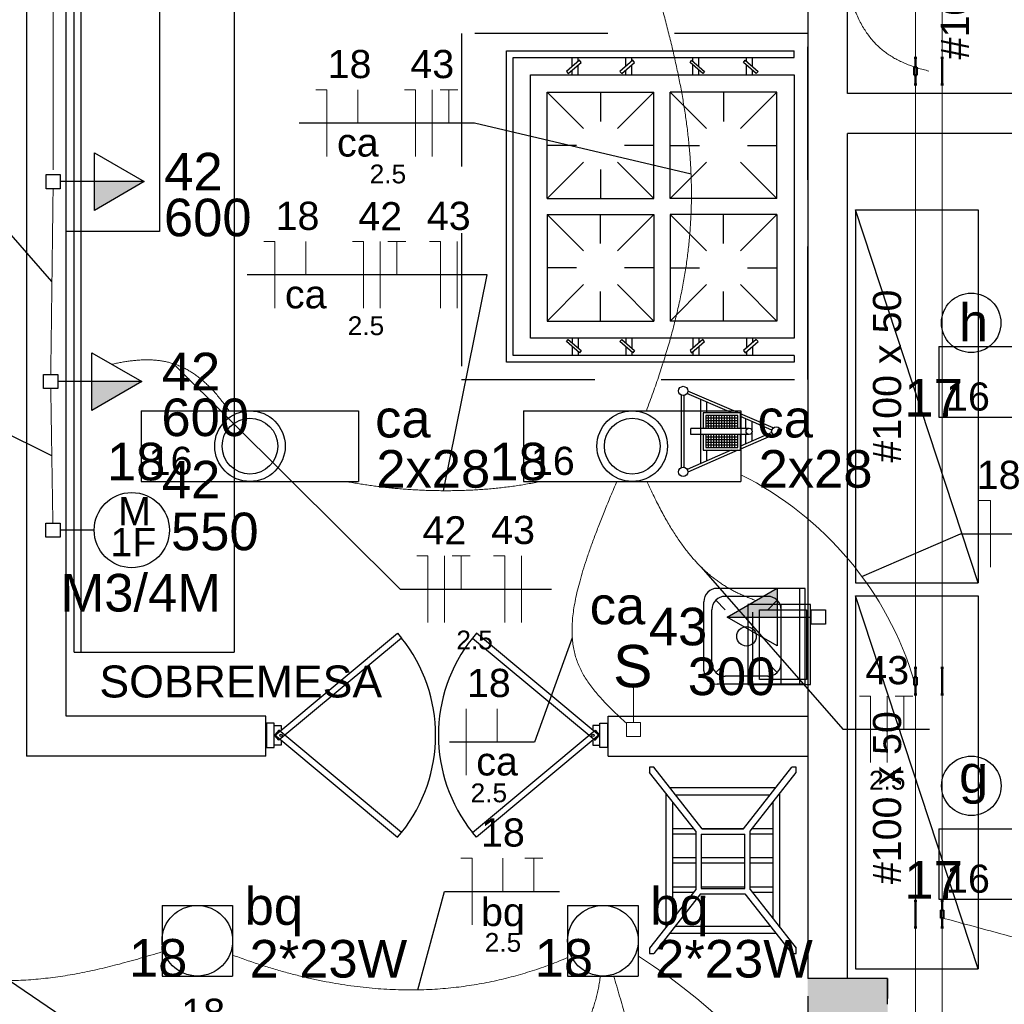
# Model space of a CAD drawing. Header units: millimetres. Extents: x 7 to 269, y 1 to 169.
# Tile 33 of 115: x 59.99 to 63.69, y 48.18 to 51.88. Entities that reach past the tile are written whole.
import ezdxf

# ---------------------------------------------------------------- set-up
doc = ezdxf.new("R2010")
doc.units = ezdxf.units.MM
doc.header["$MEASUREMENT"] = 0
doc.linetypes.add('Dashed', pattern=[0.75, 0.5, -0.25])
for name, color, linetype, lineweight in [('Eletroduto - Marco Polo', 6, 'Continuous', 9), ('Fiação - Marco Polo', 3, 'Continuous', 9), ('Interruptor - Marco Polo', 150, 'Continuous', 9), ('Layout - Marco Polo', 252, 'Continuous', 25), ('Layout-02 - Marco Polo', 243, 'Continuous', 50), ('Linha de Chamada - Marco Polo', 1, 'Continuous', 25), ('Luminárias - Marco Polo', 5, 'Continuous', 25), ('Textos - Marco Polo', 143, 'Continuous', 25), ('Tomadas - Marco Polo', 150, 'Continuous', 25)]:
    doc.layers.add(name, color=color, linetype=linetype, lineweight=lineweight)
doc.layers.add('Parede - Marco Polo', color=7, linetype='Continuous')
doc.styles.add('Arial', font='arial.ttf')

msp = doc.modelspace()

# ---------------------------------------------------------------- hatches: boundary and pattern name
at = {"layer": 'Parede - Marco Polo', "linetype": 'Continuous'}
msp.add_hatch(color=256, dxfattribs=at).paths.add_polyline_path([(62.9534, 48.0508), (63.2533, 48.0508), (63.2533, 48.2758), (62.9534, 48.2758), (62.9534, 48.1513), (62.9534, 48.1513), (62.9534, 48.0508), (62.9534, 48.0508)])
at = {"layer": 'Tomadas - Marco Polo', "linetype": 'Continuous'}
for points in [[(60.2747, 51.2696), (60.4622, 51.2696), (60.2747, 51.1613)], [(60.2652, 50.5191), (60.4527, 50.5191), (60.2652, 50.4108)], [(62.8388, 49.6347), (62.6513, 49.6347), (62.8388, 49.743)]]:
    msp.add_hatch(color=256, dxfattribs=at).paths.add_polyline_path(points)

# ---------------------------------------------------------------- linework, layer by layer
at = {"layer": 'Eletroduto - Marco Polo', "linetype": 'Continuous'}
for p, q in [((63.3584, 51.7349), (63.3584, 52.8299)), ((63.4584, 51.7349), (63.4584, 52.8299)), ((63.3584, 49.4093), (63.3584, 51.6349)), ((63.4584, 49.4443), (63.4584, 51.6349)), ((63.3584, 48.5686), (63.3584, 49.3793)), ((63.4584, 48.5686), (63.4584, 49.3443)), ((63.3584, 48.4686), (63.3584, 46.6256)), ((63.4584, 48.4686), (63.4584, 46.6256))]:
    msp.add_line(p, q, dxfattribs=at)
at = {"layer": 'Eletroduto - Marco Polo'}
msp.add_arc((62.1308, 49.0278), 1.2764, 16.6857, 63.3929, dxfattribs=at)
at = {"layer": 'Eletroduto - Marco Polo', "linetype": 'Continuous'}
msp.add_arc((61.0944, 46.4592), 2.2621, 2.9498, 57.2532, dxfattribs=at)
for points in [[(60.1194, 52.9316), (60.1194, 52.8535), (60.1194, 52.7803), (60.1195, 52.7117), (60.1195, 52.6473), (60.1195, 52.5868), (60.1196, 52.5299), (60.1196, 52.4761), (60.1196, 52.4251), (60.1196, 52.3767), (60.1196, 52.3303), (60.1197, 52.2858), (60.1197, 52.2427), (60.1197, 52.2006), (60.1197, 52.1593), (60.1197, 52.1184), (60.1198, 52.0776), (60.1198, 52.0364), (60.1198, 51.9945), (60.1198, 51.9517), (60.1198, 51.9075), (60.1199, 51.8616), (60.1199, 51.8136), (60.1199, 51.7633), (60.1199, 51.7101), (60.12, 51.6539), (60.12, 51.5942), (60.12, 51.5308), (60.1201, 51.4631), (60.1201, 51.391), (60.1201, 51.314)], [(63.0544, 52.3873), (63.0569, 52.3357), (63.06, 52.2867), (63.0637, 52.2403), (63.068, 52.1964), (63.0729, 52.155), (63.0784, 52.1159), (63.0846, 52.0792), (63.0913, 52.0446), (63.0987, 52.0121), (63.1068, 51.9817), (63.1154, 51.9533), (63.1247, 51.9267), (63.1347, 51.902), (63.1453, 51.879), (63.1566, 51.8577), (63.1685, 51.8379), (63.1811, 51.8197), (63.1944, 51.8029), (63.2084, 51.7875), (63.2231, 51.7733), (63.2384, 51.7603), (63.2544, 51.7485), (63.2712, 51.7377), (63.2886, 51.7278), (63.3068, 51.7189), (63.3257, 51.7108), (63.3453, 51.7034), (63.3656, 51.6966), (63.3867, 51.6905), (63.4085, 51.6848)], [(62.3476, 50.4095), (62.3727, 50.4775), (62.3956, 50.5437), (62.4163, 50.6082), (62.435, 50.6712), (62.4516, 50.7327), (62.4662, 50.7929), (62.4789, 50.8519), (62.4897, 50.9099), (62.4986, 50.9669), (62.5056, 51.0231), (62.5109, 51.0786), (62.5145, 51.1336), (62.5164, 51.1881), (62.5167, 51.2424), (62.5153, 51.2964), (62.5124, 51.3504), (62.508, 51.4045), (62.5022, 51.4587), (62.4949, 51.5133), (62.4863, 51.5684), (62.4764, 51.624), (62.4651, 51.6803), (62.4527, 51.7374), (62.439, 51.7955), (62.4242, 51.8546), (62.4084, 51.915), (62.3914, 51.9767), (62.3735, 52.0398), (62.3546, 52.1045), (62.3348, 52.1709)], [(60.111, 50.5459), (60.1114, 50.5788), (60.1118, 50.6097), (60.1122, 50.6388), (60.1125, 50.6661), (60.1129, 50.6918), (60.1132, 50.7162), (60.1135, 50.7392), (60.1137, 50.7611), (60.114, 50.782), (60.1143, 50.802), (60.1145, 50.8213), (60.1147, 50.8401), (60.115, 50.8584), (60.1152, 50.8764), (60.1154, 50.8943), (60.1157, 50.9122), (60.1159, 50.9302), (60.1161, 50.9485), (60.1163, 50.9673), (60.1166, 50.9866), (60.1168, 51.0066), (60.1171, 51.0275), (60.1174, 51.0494), (60.1177, 51.0725), (60.118, 51.0968), (60.1183, 51.1225), (60.1186, 51.1499), (60.119, 51.1789), (60.1194, 51.2098), (60.1198, 51.2428)], [(60.7804, 50.4091), (60.7671, 50.4278), (60.7539, 50.4455), (60.7406, 50.462), (60.7273, 50.4775), (60.7141, 50.4919), (60.7008, 50.5053), (60.6874, 50.5177), (60.674, 50.5292), (60.6606, 50.5396), (60.6471, 50.5492), (60.6334, 50.5578), (60.6197, 50.5656), (60.6059, 50.5725), (60.5919, 50.5786), (60.5778, 50.5839), (60.5635, 50.5884), (60.5491, 50.5922), (60.5344, 50.5952), (60.5196, 50.5975), (60.5046, 50.5992), (60.4893, 50.6002), (60.4739, 50.6005), (60.4581, 50.6003), (60.4421, 50.5995), (60.4259, 50.5981), (60.4093, 50.5962), (60.3925, 50.5938), (60.3753, 50.591), (60.3578, 50.5876), (60.34, 50.5839)], [(60.1111, 50.4923), (60.1115, 50.4689), (60.1118, 50.4468), (60.1121, 50.426), (60.1124, 50.4064), (60.1127, 50.3878), (60.113, 50.3703), (60.1132, 50.3536), (60.1135, 50.3377), (60.1137, 50.3225), (60.114, 50.3078), (60.1142, 50.2937), (60.1144, 50.2799), (60.1146, 50.2665), (60.1148, 50.2532), (60.115, 50.24), (60.1152, 50.2269), (60.1154, 50.2136), (60.1156, 50.2002), (60.1158, 50.1864), (60.1161, 50.1723), (60.1163, 50.1576), (60.1165, 50.1424), (60.1168, 50.1265), (60.117, 50.1098), (60.1173, 50.0923), (60.1176, 50.0737), (60.1179, 50.0541), (60.1182, 50.0333), (60.1186, 50.0112), (60.1189, 49.9878)], [(61.9501, 50.1438), (61.9258, 50.139), (61.9014, 50.1345), (61.8769, 50.1304), (61.8521, 50.1267), (61.8273, 50.1234), (61.8024, 50.1204), (61.7773, 50.1178), (61.7522, 50.1155), (61.7271, 50.1136), (61.7019, 50.1121), (61.6767, 50.1108), (61.6515, 50.11), (61.6264, 50.1094), (61.6013, 50.1091), (61.5762, 50.1092), (61.5512, 50.1096), (61.5263, 50.1102), (61.5015, 50.1112), (61.4769, 50.1125), (61.4524, 50.114), (61.4281, 50.1158), (61.404, 50.1179), (61.38, 50.1203), (61.3563, 50.1229), (61.3328, 50.1258), (61.3096, 50.1289), (61.2867, 50.1323), (61.2641, 50.1359), (61.2417, 50.1397), (61.2197, 50.1438)], [(62.2372, 50.145), (62.2134, 50.0885), (62.1915, 50.0351), (62.1714, 49.9846), (62.1531, 49.9369), (62.1367, 49.8918), (62.1221, 49.8493), (62.1093, 49.8091), (62.0983, 49.7711), (62.089, 49.7353), (62.0814, 49.7014), (62.0756, 49.6694), (62.0715, 49.6391), (62.0691, 49.6104), (62.0684, 49.5832), (62.0693, 49.5572), (62.0719, 49.5324), (62.0762, 49.5087), (62.082, 49.4859), (62.0895, 49.4639), (62.0985, 49.4426), (62.1091, 49.4218), (62.1213, 49.4013), (62.135, 49.3811), (62.1502, 49.3611), (62.167, 49.341), (62.1852, 49.3208), (62.2049, 49.3003), (62.2261, 49.2794), (62.2487, 49.258), (62.2728, 49.2359)], [(62.3498, 50.1436), (62.363, 50.1147), (62.3762, 50.0871), (62.3893, 50.0608), (62.4023, 50.0356), (62.4153, 50.0117), (62.4283, 49.9889), (62.4412, 49.9673), (62.4542, 49.9467), (62.4671, 49.9272), (62.4801, 49.9087), (62.493, 49.8911), (62.506, 49.8745), (62.5191, 49.8588), (62.5322, 49.844), (62.5454, 49.83), (62.5587, 49.8169), (62.5721, 49.8045), (62.5855, 49.7928), (62.5991, 49.7818), (62.6128, 49.7715), (62.6266, 49.7618), (62.6406, 49.7527), (62.6548, 49.7441), (62.6691, 49.7361), (62.6836, 49.7285), (62.6983, 49.7215), (62.7132, 49.7148), (62.7283, 49.7085), (62.7436, 49.7025), (62.7592, 49.6969)], [(66.1329, 47.2661), (66.0802, 47.3334), (66.0308, 47.3961), (65.984, 47.4545), (65.9393, 47.5088), (65.8958, 47.5594), (65.8532, 47.6066), (65.8107, 47.6506), (65.7677, 47.6919), (65.7236, 47.7306), (65.6779, 47.7671), (65.6298, 47.8017), (65.5788, 47.8348), (65.5242, 47.8665), (65.4655, 47.8973), (65.4019, 47.9273), (65.333, 47.9571), (65.2581, 47.9867), (65.1766, 48.0166), (65.0878, 48.0471), (64.9911, 48.0784), (64.886, 48.1108), (64.7717, 48.1447), (64.6478, 48.1804), (64.5135, 48.2182), (64.3683, 48.2583), (64.2116, 48.3012), (64.0427, 48.347), (63.861, 48.3961), (63.6658, 48.4489), (63.4567, 48.5055)], [(59.2703, 48.3799), (59.3271, 48.3641), (59.3818, 48.3496), (59.4348, 48.3364), (59.4859, 48.3245), (59.5354, 48.3138), (59.5833, 48.3043), (59.6298, 48.296), (59.6749, 48.2889), (59.7187, 48.2829), (59.7614, 48.278), (59.803, 48.2742), (59.8436, 48.2715), (59.8834, 48.2698), (59.9225, 48.2692), (59.9609, 48.2695), (59.9988, 48.2708), (60.0362, 48.273), (60.0732, 48.2762), (60.1101, 48.2803), (60.1468, 48.2852), (60.1834, 48.291), (60.2201, 48.2976), (60.257, 48.3051), (60.2941, 48.3132), (60.3316, 48.3222), (60.3696, 48.3319), (60.4081, 48.3422), (60.4473, 48.3533), (60.4873, 48.365), (60.5281, 48.3773)], [(60.7936, 48.3654), (60.8461, 48.3464), (60.8978, 48.329), (60.9488, 48.3132), (60.9989, 48.299), (61.0483, 48.2863), (61.097, 48.2751), (61.1448, 48.2653), (61.192, 48.257), (61.2383, 48.25), (61.284, 48.2444), (61.3289, 48.2401), (61.373, 48.237), (61.4165, 48.2352), (61.4592, 48.2346), (61.5012, 48.2351), (61.5426, 48.2367), (61.5832, 48.2394), (61.6232, 48.2432), (61.6625, 48.248), (61.7011, 48.2537), (61.739, 48.2603), (61.7763, 48.2679), (61.8129, 48.2763), (61.8489, 48.2855), (61.8842, 48.2954), (61.9189, 48.3062), (61.953, 48.3176), (61.9865, 48.3297), (62.0193, 48.3424), (62.0516, 48.3557)], [(62.1751, 48.2866), (62.1715, 48.2635), (62.1674, 48.2413), (62.1627, 48.2198), (62.1574, 48.199), (62.1516, 48.1789), (62.1453, 48.1594), (62.1384, 48.1406), (62.1309, 48.1224), (62.1229, 48.1047), (62.1144, 48.0876), (62.1053, 48.0711), (62.0957, 48.0551), (62.0856, 48.0395), (62.075, 48.0245), (62.0638, 48.0098), (62.0521, 47.9956), (62.04, 47.9817), (62.0273, 47.9682), (62.0141, 47.9551), (62.0004, 47.9422), (61.9862, 47.9297), (61.9715, 47.9174), (61.9563, 47.9053), (61.9406, 47.8935), (61.9245, 47.8818), (61.9079, 47.8704), (61.8908, 47.859), (61.8732, 47.8478), (61.8551, 47.8366), (61.8366, 47.8255)], [(62.2249, 48.2867), (62.2472, 48.2105), (62.2677, 48.1375), (62.2865, 48.0676), (62.3038, 48.0005), (62.3194, 47.9364), (62.3335, 47.8749), (62.3462, 47.8162), (62.3573, 47.7599), (62.3671, 47.7061), (62.3755, 47.6547), (62.3826, 47.6055), (62.3884, 47.5585), (62.393, 47.5136), (62.3964, 47.4706), (62.3987, 47.4295), (62.3999, 47.3902), (62.4, 47.3525), (62.399, 47.3164), (62.3972, 47.2818), (62.3944, 47.2485), (62.3907, 47.2166), (62.3862, 47.1858), (62.3809, 47.1561), (62.3748, 47.1274), (62.368, 47.0996), (62.3606, 47.0726), (62.3525, 47.0463), (62.3439, 47.0206), (62.3347, 46.9954), (62.3251, 46.9705)]]:
    msp.add_spline(points, degree=3, dxfattribs=at)
at = {"layer": 'Fiação - Marco Polo'}
for p, q in [((61.1065, 51.6144), (61.1482, 51.6144)), ((61.1482, 51.3644), (61.1482, 51.6144)), ((61.2641, 51.4894), (61.2641, 51.6144)), ((61.4395, 51.6144), (61.4812, 51.6144)), ((61.4812, 51.3644), (61.4812, 51.6144)), ((61.5437, 51.3644), (61.5437, 51.6144)), ((61.5729, 51.6144), (61.6395, 51.6144)), ((61.6062, 51.4894), (61.6062, 51.6144)), ((60.9109, 51.0446), (60.9526, 51.0446)), ((60.9526, 50.7946), (60.9526, 51.0446)), ((61.0686, 50.9196), (61.0686, 51.0446)), ((61.2441, 51.0446), (61.2857, 51.0446)), ((61.2857, 50.7946), (61.2857, 51.0446)), ((61.3482, 50.7946), (61.3482, 51.0446)), ((61.3773, 51.0446), (61.444, 51.0446)), ((61.4107, 50.9196), (61.4107, 51.0446)), ((61.5326, 51.0446), (61.5743, 51.0446)), ((61.5743, 50.7946), (61.5743, 51.0446)), ((61.6368, 50.7946), (61.6368, 51.0446)), ((63.5976, 50.072), (63.6393, 50.072)), ((63.6393, 49.822), (63.6393, 50.072)), ((61.4856, 49.8647), (61.5272, 49.8647)), ((61.5272, 49.6147), (61.5272, 49.8647)), ((61.5897, 49.6147), (61.5897, 49.8647)), ((61.6188, 49.8647), (61.6855, 49.8647)), ((61.6522, 49.7397), (61.6522, 49.8647)), ((61.7741, 49.8647), (61.8158, 49.8647)), ((61.8158, 49.6147), (61.8158, 49.8647)), ((61.8783, 49.6147), (61.8783, 49.8647)), ((63.1479, 49.3382), (63.1897, 49.3382)), ((63.1897, 49.0882), (63.1897, 49.3382)), ((63.2522, 49.0882), (63.2522, 49.3382)), ((63.2813, 49.3382), (63.3479, 49.3382)), ((63.3147, 49.2132), (63.3147, 49.3382)), ((61.6712, 49.0405), (61.6712, 49.2905)), ((61.7872, 49.1655), (61.7872, 49.2905)), ((61.6514, 48.7291), (61.6931, 48.7291)), ((61.6931, 48.4791), (61.6931, 48.7291)), ((61.809, 48.6041), (61.809, 48.7291)), ((61.8917, 48.7291), (61.9584, 48.7291)), ((61.925, 48.6041), (61.925, 48.7291))]:
    msp.add_line(p, q, dxfattribs=at)
at = {"layer": 'Interruptor - Marco Polo'}
for p, q in [((62.2991, 49.3672), (62.2991, 49.2388)), ((62.2726, 49.2388), (62.3255, 49.2388)), ((62.2726, 49.1857), (62.2726, 49.2388)), ((62.3255, 49.2388), (62.3255, 49.1857)), ((62.3255, 49.1857), (62.2726, 49.1857))]:
    msp.add_line(p, q, dxfattribs=at)
at = {"layer": 'Layout - Marco Polo'}
for p, q in [((60.1994, 49.5023), (60.1994, 53.2823)), ((60.7993, 53.2823), (60.7993, 49.5023)), ((60.2249, 49.5023), (60.2249, 53.2523)), ((62.9029, 51.7358), (62.9029, 51.7613)), ((62.0694, 51.7013), (62.0694, 51.7358)), ((62.0919, 51.7213), (62.0919, 51.7358)), ((62.2698, 51.7013), (62.2698, 51.7358)), ((62.2929, 51.7213), (62.2929, 51.7358)), ((62.5224, 51.7213), (62.5224, 51.7358)), ((62.5448, 51.7013), (62.5448, 51.7358)), ((62.7234, 51.7213), (62.7234, 51.7358)), ((62.7458, 51.7013), (62.7458, 51.7358)), ((62.0694, 51.6713), (62.0694, 51.6883)), ((62.0919, 51.6713), (62.0919, 51.7078)), ((62.2698, 51.6713), (62.2698, 51.6883)), ((62.2929, 51.6713), (62.2929, 51.7078)), ((62.5224, 51.6713), (62.5224, 51.7078)), ((62.5448, 51.6713), (62.5448, 51.6883)), ((62.7234, 51.6713), (62.7234, 51.7078)), ((62.7458, 51.6713), (62.7458, 51.6883)), ((61.9753, 51.2058), (61.9753, 51.6058)), ((61.9753, 51.6058), (62.3753, 51.6058)), ((62.1118, 51.4698), (61.9753, 51.6058)), ((62.1753, 51.6058), (62.1753, 51.4958)), ((62.2394, 51.4698), (62.3753, 51.6058)), ((62.3753, 51.2058), (62.3753, 51.6058)), ((62.4374, 51.2058), (62.4374, 51.6058)), ((62.8374, 51.6058), (62.4374, 51.6058)), ((62.5739, 51.4698), (62.4374, 51.6058)), ((62.6373, 51.6058), (62.6373, 51.4958)), ((62.7009, 51.4698), (62.8374, 51.6058)), ((62.8374, 51.2058), (62.8374, 51.6058)), ((62.0853, 51.4058), (61.9753, 51.4058)), ((62.3753, 51.4058), (62.2653, 51.4058)), ((62.4374, 51.4058), (62.5473, 51.4058)), ((62.7274, 51.4058), (62.8374, 51.4058)), ((61.9753, 51.2058), (62.1118, 51.3423)), ((62.3753, 51.2058), (62.2394, 51.3423)), ((62.4374, 51.2058), (62.5739, 51.3423)), ((62.8374, 51.2058), (62.7009, 51.3423)), ((62.1753, 51.3158), (62.1753, 51.2058)), ((61.9753, 51.2058), (62.3753, 51.2058)), ((61.9753, 51.2058), (62.3753, 51.2058)), ((61.9753, 51.2058), (62.3753, 51.2058)), ((62.8374, 51.2058), (62.4374, 51.2058)), ((62.8374, 51.2058), (62.4374, 51.2058)), ((62.8374, 51.2058), (62.4374, 51.2058)), ((61.9753, 51.1468), (61.9753, 50.7463)), ((61.9753, 51.1468), (62.1118, 51.0103)), ((61.9753, 51.1468), (62.3753, 51.1468)), ((61.9753, 51.1468), (62.3753, 51.1468)), ((61.9753, 51.1468), (62.3753, 51.1468)), ((62.1753, 51.0368), (62.1753, 51.1468)), ((62.3753, 51.1468), (62.2394, 51.0103)), ((62.3753, 51.1468), (62.3753, 50.7463)), ((62.4374, 51.1468), (62.4374, 50.7463)), ((62.4374, 51.1468), (62.5739, 51.0103)), ((62.8374, 51.1468), (62.4374, 51.1468)), ((62.8374, 51.1468), (62.4374, 51.1468)), ((62.8374, 51.1468), (62.4374, 51.1468)), ((62.6373, 51.0368), (62.6373, 51.1468)), ((62.8374, 51.1468), (62.7009, 51.0103)), ((62.8374, 51.1468), (62.8374, 50.7463)), ((62.0853, 50.9463), (61.9753, 50.9463)), ((62.3753, 50.9463), (62.2653, 50.9463)), ((62.4374, 50.9463), (62.5473, 50.9463)), ((62.7274, 50.9463), (62.8374, 50.9463)), ((62.1118, 50.8828), (61.9753, 50.7463)), ((62.2394, 50.8828), (62.3753, 50.7463)), ((62.5739, 50.8828), (62.4374, 50.7463)), ((62.7009, 50.8828), (62.8374, 50.7463)), ((62.1753, 50.7463), (62.1753, 50.8568)), ((62.6373, 50.7463), (62.6373, 50.8568)), ((61.9753, 50.7463), (62.3753, 50.7463)), ((62.8374, 50.7463), (62.4374, 50.7463)), ((62.0694, 50.6813), (62.0694, 50.6643)), ((62.0919, 50.6813), (62.0919, 50.6448)), ((62.2698, 50.6813), (62.2698, 50.6643)), ((62.2929, 50.6813), (62.2929, 50.6448)), ((62.5224, 50.6813), (62.5224, 50.6448)), ((62.5448, 50.6813), (62.5448, 50.6643)), ((62.7234, 50.6813), (62.7234, 50.6448)), ((62.7458, 50.6813), (62.7458, 50.6643)), ((62.0694, 50.6508), (62.0694, 50.6168)), ((62.0919, 50.6313), (62.0919, 50.6168)), ((62.2698, 50.6508), (62.2698, 50.6168)), ((62.2929, 50.6313), (62.2929, 50.6168)), ((62.5224, 50.6313), (62.5224, 50.6168)), ((62.5448, 50.6508), (62.5448, 50.6168)), ((62.7234, 50.6313), (62.7234, 50.6168)), ((62.7458, 50.6508), (62.7458, 50.6168)), ((62.9029, 50.6168), (62.9029, 50.5913)), ((62.4788, 50.4683), (62.4788, 50.1958)), ((62.6683, 50.4013), (62.4999, 50.4738)), ((62.6934, 50.4013), (62.5029, 50.4833)), ((62.4888, 50.4668), (62.4888, 50.1968)), ((62.5519, 50.2113), (62.5519, 50.4513)), ((62.5748, 50.4013), (62.5748, 50.4413)), ((62.5603, 50.4013), (62.5603, 50.3433)), ((62.7004, 50.4013), (62.5603, 50.4013)), ((62.7004, 50.3433), (62.7004, 50.4013)), ((62.8239, 50.3448), (62.7004, 50.3983)), ((62.8188, 50.3363), (62.7004, 50.3873)), ((62.7214, 50.3433), (62.7214, 50.3783)), ((62.7443, 50.3343), (62.7443, 50.3683)), ((62.7334, 50.3433), (62.5149, 50.3433)), ((62.5149, 50.3203), (62.5149, 50.3433)), ((62.7334, 50.3203), (62.5149, 50.3203)), ((62.5603, 50.3203), (62.5603, 50.2613)), ((62.8188, 50.3278), (62.7004, 50.2763)), ((62.7004, 50.2613), (62.7004, 50.3203)), ((62.7214, 50.2853), (62.7214, 50.3203)), ((62.7443, 50.2953), (62.7443, 50.3293)), ((62.8244, 50.3188), (62.7004, 50.2653)), ((62.6658, 50.2613), (62.5003, 50.1888)), ((62.6913, 50.2613), (62.5029, 50.1793)), ((62.5603, 50.2613), (62.7004, 50.2613)), ((62.5748, 50.2213), (62.5748, 50.2613)), ((62.9434, 49.7423), (62.6133, 49.7423)), ((62.9233, 49.3823), (62.9233, 49.7423)), ((62.9434, 49.3823), (62.9434, 49.7423)), ((62.5633, 49.4323), (62.5633, 49.6923)), ((62.6433, 49.6623), (62.6078, 49.6978)), ((62.8033, 49.7123), (62.6433, 49.7123)), ((62.8033, 49.6623), (62.8389, 49.6978)), ((62.5934, 49.4623), (62.5934, 49.6623)), ((62.8533, 49.4623), (62.8533, 49.6623)), ((60.1994, 49.5023), (60.7993, 49.5023)), ((62.6433, 49.4623), (62.6078, 49.4268)), ((62.8033, 49.4623), (62.8389, 49.4268)), ((62.8033, 49.4123), (62.6433, 49.4123)), ((62.9434, 49.3823), (62.6133, 49.3823)), ((60.9494, 49.2368), (60.9213, 49.2368)), ((60.9213, 49.2368), (60.9213, 49.1443)), ((60.9494, 49.1443), (60.9494, 49.2368)), ((62.1733, 49.1443), (62.1733, 49.2368)), ((62.1733, 49.2368), (62.2013, 49.2368)), ((62.2013, 49.2368), (62.2013, 49.1443)), ((60.9213, 49.1443), (60.9494, 49.1443)), ((62.2013, 49.1443), (62.1733, 49.1443)), ((62.5573, 48.8398), (62.3758, 49.0713)), ((62.7118, 48.8398), (62.8933, 49.0713)), ((62.5329, 48.8303), (62.3598, 49.0508)), ((62.7368, 48.8303), (62.9098, 49.0508)), ((62.8329, 48.9938), (62.4363, 48.9938)), ((62.4203, 48.9733), (62.4203, 48.4688)), ((62.4573, 48.9673), (62.8118, 48.9673)), ((62.8488, 48.4688), (62.8488, 48.9733)), ((62.4459, 48.9408), (62.4459, 48.5013)), ((62.8239, 48.5013), (62.8239, 48.9408)), ((62.4459, 48.8413), (62.5243, 48.8413)), ((62.5563, 48.8413), (62.7129, 48.8413)), ((62.7454, 48.8413), (62.8239, 48.8413)), ((62.4459, 48.8213), (62.5329, 48.8213)), ((62.5329, 48.8303), (62.5329, 48.6118)), ((62.5528, 48.8198), (62.5528, 48.6148)), ((62.5528, 48.8198), (62.7169, 48.8198)), ((62.5573, 48.8398), (62.7118, 48.8398)), ((62.7169, 48.6148), (62.7169, 48.8198)), ((62.7368, 48.6118), (62.7368, 48.8303)), ((62.7368, 48.8213), (62.8239, 48.8213)), ((62.4459, 48.7313), (62.5329, 48.7313)), ((62.5528, 48.7313), (62.7169, 48.7313)), ((62.7368, 48.7313), (62.8239, 48.7313)), ((62.4459, 48.7113), (62.5329, 48.7113)), ((62.5528, 48.7113), (62.7169, 48.7113)), ((62.7368, 48.7113), (62.8239, 48.7113)), ((62.4459, 48.6213), (62.5329, 48.6213)), ((62.5528, 48.6213), (62.7169, 48.6213)), ((62.7368, 48.6213), (62.8239, 48.6213)), ((62.5329, 48.6118), (62.3598, 48.3918)), ((62.5513, 48.5948), (62.3758, 48.3713)), ((62.4459, 48.6013), (62.5243, 48.6013)), ((62.5513, 48.5948), (62.7178, 48.5948)), ((62.5528, 48.6148), (62.7169, 48.6148)), ((62.7178, 48.5948), (62.8933, 48.3713)), ((62.7368, 48.6118), (62.9098, 48.3918)), ((62.7454, 48.6013), (62.8239, 48.6013)), ((62.4564, 48.4738), (62.8128, 48.4738)), ((62.4363, 48.4483), (62.8329, 48.4483))]:
    msp.add_line(p, q, dxfattribs=at)
at = {"layer": 'Layout - Marco Polo', "color": 9}
for p, q in [((62.5703, 50.3913), (62.5703, 50.3433)), ((62.6904, 50.3913), (62.5703, 50.3913)), ((62.6904, 50.3813), (62.5703, 50.3813)), ((62.6904, 50.3713), (62.5703, 50.3713)), ((62.6904, 50.3613), (62.5703, 50.3613)), ((62.5804, 50.3433), (62.5804, 50.3913)), ((62.5904, 50.3433), (62.5904, 50.3913)), ((62.6003, 50.3433), (62.6003, 50.3913)), ((62.6103, 50.3433), (62.6103, 50.3913)), ((62.6204, 50.3433), (62.6204, 50.3913)), ((62.6303, 50.3433), (62.6303, 50.3913)), ((62.6403, 50.3433), (62.6403, 50.3913)), ((62.6504, 50.3433), (62.6504, 50.3913)), ((62.6604, 50.3433), (62.6604, 50.3913)), ((62.6703, 50.3433), (62.6703, 50.3913)), ((62.6803, 50.3433), (62.6803, 50.3913)), ((62.6904, 50.3433), (62.6904, 50.3913)), ((62.6904, 50.3513), (62.5703, 50.3513)), ((62.5703, 50.3203), (62.5703, 50.2713)), ((62.5804, 50.2713), (62.5804, 50.3203)), ((62.5904, 50.2713), (62.5904, 50.3203)), ((62.6003, 50.2713), (62.6003, 50.3203)), ((62.6103, 50.2713), (62.6103, 50.3203)), ((62.6204, 50.2713), (62.6204, 50.3203)), ((62.6303, 50.2713), (62.6303, 50.3203)), ((62.6403, 50.2713), (62.6403, 50.3203)), ((62.6504, 50.2713), (62.6504, 50.3203)), ((62.6604, 50.2713), (62.6604, 50.3203)), ((62.6703, 50.2713), (62.6703, 50.3203)), ((62.6803, 50.2713), (62.6803, 50.3203)), ((62.6904, 50.2713), (62.6904, 50.3203)), ((62.5703, 50.3113), (62.6904, 50.3113)), ((62.5703, 50.3013), (62.6904, 50.3013)), ((62.5703, 50.2913), (62.6904, 50.2913)), ((62.5703, 50.2813), (62.6904, 50.2813)), ((62.5703, 50.2713), (62.6904, 50.2713))]:
    msp.add_line(p, q, dxfattribs=at)
at = {"layer": 'Layout - Marco Polo', "linetype": 'Dashed'}
for p, q in [((62.7719, 49.6618), (62.9494, 49.6618)), ((62.7719, 49.4008), (62.7719, 49.6618)), ((62.8528, 49.6818), (62.8528, 49.3818)), ((62.9494, 49.6618), (62.9494, 49.4008)), ((62.7458, 49.6528), (62.7458, 49.4098)), ((62.9494, 49.4008), (62.7719, 49.4008))]:
    msp.add_line(p, q, dxfattribs=at)
at = {"layer": 'Layout - Marco Polo'}
for points in [[(60.1694, 53.2823), (60.5194, 53.2823), (60.5198, 51.0823), (60.1694, 51.0823)], [(62.9029, 50.5913), (61.8224, 50.5913), (61.8224, 51.7613), (62.9029, 51.7613)], [(62.9029, 50.6168), (61.8479, 50.6168), (61.8479, 51.7358), (62.9029, 51.7358)], [(63.1334, 51.1638), (63.1334, 49.7638), (63.5934, 49.7638), (63.1334, 51.1638), (63.5934, 51.1638), (63.5934, 49.7638)], [(63.1334, 49.7138), (63.1334, 48.3138), (63.5934, 48.3138), (63.1334, 49.7138), (63.5934, 49.7138), (63.5934, 48.3138)], [(60.9768, 49.1713), (60.9768, 49.1538), (60.9494, 49.1538), (60.9494, 49.2278), (60.9768, 49.2278), (60.9768, 49.2098)], [(62.1459, 49.1713), (62.1459, 49.1538), (62.1733, 49.1538), (62.1733, 49.2278), (62.1459, 49.2278), (62.1459, 49.2098)], [(62.3758, 49.0713), (62.3598, 49.0713), (62.3598, 49.0508)], [(62.9098, 49.0508), (62.9098, 49.0713), (62.8933, 49.0713)], [(62.3598, 48.3918), (62.3598, 48.3713), (62.3758, 48.3713)], [(62.8933, 48.3713), (62.9098, 48.3713), (62.9098, 48.3918)]]:
    msp.add_lwpolyline(points, dxfattribs=at)
at = {"layer": 'Layout - Marco Polo', "linetype": 'Dashed'}
msp.add_lwpolyline([(62.9534, 51.8263), (61.6534, 51.8263), (61.6534, 50.5263), (62.9534, 50.5263), (62.9534, 51.8263)], close=True, dxfattribs=at)
at = {"layer": 'Layout - Marco Polo'}
for points in [[(62.0543, 51.6753), (62.1028, 51.7173), (62.0969, 51.7258), (62.0478, 51.6828), (62.0543, 51.6753)], [(62.2553, 51.6753), (62.3033, 51.7173), (62.2973, 51.7258), (62.2484, 51.6828), (62.2553, 51.6753)], [(62.5598, 51.6753), (62.5119, 51.7173), (62.5174, 51.7258), (62.5663, 51.6828), (62.5598, 51.6753)], [(62.7604, 51.6753), (62.7124, 51.7173), (62.7184, 51.7258), (62.7674, 51.6828), (62.7604, 51.6753)], [(61.9124, 51.6713), (62.9029, 51.6713), (62.9029, 50.6813), (61.9124, 50.6813), (61.9124, 51.6713)], [(62.0543, 50.6773), (62.1028, 50.6353), (62.0969, 50.6268), (62.0478, 50.6698), (62.0543, 50.6773)], [(62.2553, 50.6773), (62.3033, 50.6353), (62.2973, 50.6268), (62.2484, 50.6698), (62.2553, 50.6773)], [(62.5598, 50.6773), (62.5119, 50.6353), (62.5174, 50.6268), (62.5663, 50.6698), (62.5598, 50.6773)], [(62.7604, 50.6773), (62.7124, 50.6353), (62.7184, 50.6268), (62.7674, 50.6698), (62.7604, 50.6773)]]:
    msp.add_lwpolyline(points, close=True, dxfattribs=at)
at = {"layer": 'Layout - Marco Polo', "linetype": 'Dashed'}
msp.add_lwpolyline([(62.9633, 49.6818), (62.7283, 49.6818), (62.7283, 49.3818), (62.9633, 49.3818), (62.9633, 49.6818)], dxfattribs=at)
at = {"layer": 'Layout - Marco Polo', "linetype": 'Continuous'}
for points in [[(61.4128, 49.5738), (61.4278, 49.5558), (60.9669, 49.1718), (60.9524, 49.1893), (61.4128, 49.5738)], [(61.7094, 49.5738), (61.6944, 49.5558), (62.1553, 49.1718), (62.1703, 49.1893), (61.7094, 49.5738)], [(61.4128, 48.8078), (61.4278, 48.8258), (60.9669, 49.2098), (60.9524, 49.1918), (61.4128, 48.8078)], [(61.7094, 48.8078), (61.6944, 48.8258), (62.1553, 49.2098), (62.1703, 49.1918), (61.7094, 48.8078)]]:
    msp.add_lwpolyline(points, close=True, dxfattribs=at)
at = {"layer": 'Layout - Marco Polo'}
for centre, radius in [((62.4858, 50.4838), 0.0173), ((62.7334, 50.3318), 0.0116), ((62.8353, 50.3318), 0.0173), ((62.4858, 50.1798), 0.0173), ((62.7234, 49.5623), 0.0366), ((60.9759, 49.1908), 0.00463), ((62.1469, 49.1908), 0.00463)]:
    msp.add_circle(centre, radius, dxfattribs=at)
for centre, start, end in [((62.6133, 49.6923), 90, 180), ((62.6433, 49.6623), 90, 180), ((62.8033, 49.6623), 0, 90), ((62.6133, 49.4323), 180, 270), ((62.6433, 49.4623), 180, 270), ((62.8033, 49.4623), 270, 0)]:
    msp.add_arc(centre, 0.05, start, end, dxfattribs=at)
at = {"layer": 'Layout - Marco Polo', "linetype": 'Continuous'}
for centre, start, end in [((60.9704, 49.1908), 321.43, 38.5696), ((62.1523, 49.1908), 141.43, 218.57)]:
    msp.add_arc(centre, 0.5856, start, end, dxfattribs=at)
at = {"layer": 'Layout-02 - Marco Polo'}
for p, q in [((63.3634, 51.7349), (63.3534, 51.7349)), ((63.3584, 51.7349), (63.3584, 51.6998)), ((63.4634, 51.7349), (63.4534, 51.7349)), ((63.4584, 51.6349), (63.4584, 51.7349)), ((63.3534, 51.6998), (63.3534, 51.6698)), ((63.3634, 51.6998), (63.3534, 51.6998)), ((63.3634, 51.6998), (63.3634, 51.6698)), ((63.3634, 51.6698), (63.3534, 51.6698)), ((63.3584, 51.6698), (63.3584, 51.6349)), ((63.3634, 51.6349), (63.3534, 51.6349)), ((63.3584, 51.6349), (63.3584, 51.6448)), ((63.4634, 51.6349), (63.4534, 51.6349)), ((63.4584, 51.6349), (63.4584, 51.6448)), ((63.3634, 49.4443), (63.3534, 49.4443)), ((63.3584, 49.4443), (63.3584, 49.4093)), ((63.4634, 49.4443), (63.4534, 49.4443)), ((63.4584, 49.3443), (63.4584, 49.4443)), ((63.3534, 49.4093), (63.3534, 49.3793)), ((63.3634, 49.4093), (63.3534, 49.4093)), ((63.3634, 49.4093), (63.3634, 49.3793)), ((63.3634, 49.3793), (63.3534, 49.3793)), ((63.3584, 49.3793), (63.3584, 49.3443)), ((63.3634, 49.3443), (63.3534, 49.3443)), ((63.4634, 49.3443), (63.4534, 49.3443)), ((63.3534, 48.5686), (63.3634, 48.5686)), ((63.3584, 48.4686), (63.3584, 48.5686)), ((63.4534, 48.5686), (63.4634, 48.5686)), ((63.4584, 48.5686), (63.4584, 48.5336)), ((63.4534, 48.5336), (63.4534, 48.5035)), ((63.4534, 48.5336), (63.4634, 48.5336)), ((63.4634, 48.5336), (63.4634, 48.5035)), ((63.4534, 48.5035), (63.4634, 48.5035)), ((63.4584, 48.5035), (63.4584, 48.4686)), ((63.3534, 48.4686), (63.3634, 48.4686)), ((63.4534, 48.4686), (63.4634, 48.4686))]:
    msp.add_line(p, q, dxfattribs=at)
at = {"layer": 'Linha de Chamada - Marco Polo'}
for p, q in [((61.702, 51.4894), (61.044, 51.4894)), ((62.5153, 51.2974), (61.702, 51.4894)), ((60.1154, 50.8943), (59.8349, 51.2151)), ((61.7494, 50.9196), (60.8484, 50.9196)), ((61.5855, 50.1091), (61.7494, 50.9196)), ((60.5722, 50.5857), (61.4231, 49.7397)), ((60.115, 50.24), (59.8008, 50.396)), ((63.1568, 49.7871), (63.5267, 49.947)), ((63.5267, 49.947), (64.3291, 49.947)), ((62.5538, 49.8217), (63.0854, 49.2132)), ((61.4231, 49.7397), (61.9909, 49.7397)), ((62.0694, 49.5572), (61.9271, 49.1655)), ((63.0854, 49.2132), (63.4104, 49.2132)), ((61.9271, 49.1655), (61.6087, 49.1655)), ((61.4893, 48.2349), (61.5889, 48.6041)), ((61.5889, 48.6041), (62.0209, 48.6041)), ((59.9556, 48.2694), (60.4634, 47.9271))]:
    msp.add_line(p, q, dxfattribs=at)
for centre in [(63.5673, 50.7393), (63.5678, 49.0011)]:
    msp.add_circle(centre, 0.1116, dxfattribs=at)
at = {"layer": 'Luminárias - Marco Polo'}
for p, q in [((63.4453, 50.6504), (64.2613, 50.6504)), ((63.4453, 50.6504), (63.4453, 50.3854)), ((60.4509, 50.4089), (61.267, 50.4089)), ((60.4509, 50.4089), (60.4509, 50.1439)), ((61.267, 50.4089), (61.267, 50.1439)), ((61.8865, 50.4089), (62.7024, 50.4089)), ((61.8865, 50.4089), (61.8865, 50.1439)), ((62.7024, 50.4089), (62.7024, 50.1439)), ((63.4453, 50.3854), (64.2613, 50.3854)), ((60.4509, 50.1439), (61.267, 50.1439)), ((61.8865, 50.1439), (62.7024, 50.1439)), ((63.4453, 48.8398), (64.2613, 48.8398)), ((63.4453, 48.8398), (63.4453, 48.5748)), ((60.5288, 48.5517), (60.7938, 48.5517)), ((60.5288, 48.5517), (60.5288, 48.2867)), ((60.7938, 48.5517), (60.7938, 48.2867)), ((62.0519, 48.5517), (62.3169, 48.5517)), ((62.0519, 48.5517), (62.0519, 48.2867)), ((62.3169, 48.5517), (62.3169, 48.2867)), ((63.4453, 48.5748), (64.2613, 48.5748)), ((60.5288, 48.2867), (60.7938, 48.2867)), ((62.0519, 48.2867), (62.3169, 48.2867))]:
    msp.add_line(p, q, dxfattribs=at)
for centre, radius in [((60.859, 50.2764), 0.1325), ((62.2944, 50.2764), 0.1325), ((60.859, 50.2764), 0.1046), ((62.2944, 50.2764), 0.1046), ((60.6613, 48.4193), 0.1325), ((62.1844, 48.4193), 0.1325)]:
    msp.add_circle(centre, radius, dxfattribs=at)
at = {"layer": 'Parede - Marco Polo'}
for p, q in [((63.1033, 51.6008), (63.1033, 54.2268)), ((60.0194, 53.3123), (60.0194, 49.1123)), ((60.1694, 49.2623), (60.1694, 53.3123)), ((62.9534, 53.3123), (62.9534, 48.2773)), ((63.8334, 51.6008), (63.1033, 51.6008)), ((63.1033, 48.2773), (63.1033, 51.4508)), ((63.8334, 51.4508), (63.1033, 51.4508)), ((60.9183, 49.2623), (60.1694, 49.2623)), ((60.9183, 49.1123), (60.9183, 49.2623)), ((60.9183, 49.1123), (60.9183, 49.2623)), ((62.2043, 49.2623), (62.9534, 49.2623)), ((62.2043, 49.1123), (62.2043, 49.2623)), ((60.9183, 49.1123), (60.0194, 49.1123)), ((62.2043, 49.1123), (62.9534, 49.1123)), ((63.2533, 48.1808), (63.2533, 48.2773)), ((63.2533, 48.2773), (63.2533, 48.2023)), ((62.9534, 48.2108), (62.9534, 45.8008))]:
    msp.add_line(p, q, dxfattribs=at)
at = {"layer": 'Parede - Marco Polo', "color": 1}
msp.add_line((63.2533, 48.2773), (62.9534, 48.2773), dxfattribs=at)
at = {"layer": 'Tomadas - Marco Polo'}
for p, q in [((60.2747, 51.3779), (60.4622, 51.2696)), ((60.2747, 51.1613), (60.2747, 51.3779)), ((60.0936, 51.243), (60.0936, 51.2961)), ((60.0936, 51.2961), (60.1467, 51.2961)), ((60.1467, 51.2961), (60.1467, 51.243)), ((60.2747, 51.2696), (60.1467, 51.2696)), ((60.4622, 51.2696), (60.2747, 51.2696)), ((60.4622, 51.2696), (60.2747, 51.1613)), ((60.1467, 51.243), (60.0936, 51.243)), ((60.2652, 50.6273), (60.4527, 50.5191)), ((60.2652, 50.4108), (60.2652, 50.6273)), ((60.0842, 50.4925), (60.0842, 50.5456)), ((60.0842, 50.5456), (60.1372, 50.5456)), ((60.1372, 50.5456), (60.1372, 50.4925)), ((60.2652, 50.5191), (60.1372, 50.5191)), ((60.4527, 50.5191), (60.2652, 50.5191)), ((60.4527, 50.5191), (60.2652, 50.4108)), ((60.1372, 50.4925), (60.0842, 50.4925)), ((60.0928, 49.9346), (60.0928, 49.9876)), ((60.0928, 49.9876), (60.1459, 49.9876)), ((60.1459, 49.9876), (60.1459, 49.9346)), ((60.2743, 49.9611), (60.1459, 49.9611)), ((60.1459, 49.9346), (60.0928, 49.9346)), ((62.6513, 49.6347), (62.8388, 49.743)), ((62.8388, 49.743), (62.8388, 49.5265)), ((62.9669, 49.6082), (62.9669, 49.6613)), ((62.9669, 49.6613), (63.0198, 49.6613)), ((63.0198, 49.6613), (63.0198, 49.6082)), ((62.6513, 49.6347), (62.8388, 49.6347)), ((62.8388, 49.5265), (62.6513, 49.6347)), ((62.8388, 49.6347), (62.9669, 49.6347)), ((63.0198, 49.6082), (62.9669, 49.6082))]:
    msp.add_line(p, q, dxfattribs=at)
msp.add_circle((60.4153, 49.9611), 0.1412, dxfattribs=at)

# ---------------------------------------------------------------- texts
at = {"layer": 'Fiação - Marco Polo', "width": 0.25416, "attachment_point": 8, "line_spacing_factor": 0.798, "style": 'Arial'}
for s, insert, char_height in [('18', (61.233, 51.6568), 0.1059), ('43', (61.5435, 51.6568), 0.1059), ('ca', (61.264, 51.3623), 0.1059), ('2.5', (61.377, 51.2622), 0.0706), ('18', (61.0375, 51.0868), 0.1059), ('42', (61.348, 51.0868), 0.1059), ('43', (61.6055, 51.0868), 0.1059), ('ca', (61.0685, 50.7923), 0.1059), ('2.5', (61.2945, 50.6922), 0.0706), ('18', (63.6705, 50.1143), 0.1059), ('42', (61.5895, 49.9073), 0.1059), ('43', (61.847, 49.9073), 0.1059), ('2.5', (61.7025, 49.5122), 0.0706), ('43', (63.252, 49.3808), 0.1059), ('18', (61.756, 49.3328), 0.1059), ('ca', (61.787, 49.0383), 0.1059), ('2.5', (63.252, 48.9857), 0.0706), ('2.5', (61.756, 48.9382), 0.0706), ('18', (61.809, 48.7713), 0.1059), ('bq', (61.809, 48.4424), 0.1059), ('2.5', (61.809, 48.3767), 0.0706), ('18', (60.6835, 48.0943), 0.1059)]:
    msp.add_mtext(s, dxfattribs=dict(at, insert=insert, char_height=char_height))
at = {"layer": 'Interruptor - Marco Polo', "insert": (62.2225, 49.3688), "char_height": 0.1588, "width": 0.19062, "attachment_point": 7, "line_spacing_factor": 0.798, "style": 'Arial'}
msp.add_mtext('S', dxfattribs=at)
at = {"layer": 'Linha de Chamada - Marco Polo', "char_height": 0.1412, "width": 0.50832, "attachment_point": 8, "line_spacing_factor": 0.798, "style": 'Arial'}
for s, insert in [('h', (63.576, 50.6704)), ('g', (63.5766, 48.9322))]:
    msp.add_mtext(s, dxfattribs=dict(at, insert=insert))
at = {"layer": 'Luminárias - Marco Polo', "char_height": 0.1059, "width": 0.25416, "attachment_point": 7, "line_spacing_factor": 0.798, "style": 'Arial'}
for insert in [(63.473, 50.4083), (60.4785, 50.1668), (61.914, 50.1668), (63.473, 48.5978)]:
    msp.add_mtext('16', dxfattribs=dict(at, insert=insert))
at = {"layer": 'Parede - Marco Polo', "insert": (60.8245, 49.331), "char_height": 0.12, "width": 1.296, "attachment_point": 8, "line_spacing_factor": 0.798, "style": 'Arial'}
msp.add_mtext('SOBREMESA', dxfattribs=at)
at = {"layer": 'Textos - Marco Polo', "char_height": 0.1059, "width": 1.14372, "attachment_point": 8, "rotation": 90.0002, "line_spacing_factor": 0.798, "style": 'Arial'}
for insert in [(63.5605, 52.0536), (63.3056, 50.5394), (63.3056, 48.9564)]:
    msp.add_mtext('#100 x 50', dxfattribs=dict(at, insert=insert))
at = {"layer": 'Textos - Marco Polo', "char_height": 0.1412, "line_spacing_factor": 0.798, "style": 'Arial'}
for s, insert, width, attachment_point in [('42', (60.647, 51.2365), 0.33888, 8), ('600', (60.7005, 51.0625), 0.50832, 8), ('42', (60.6375, 50.486), 0.33888, 8), ('17', (63.3165, 50.3875), 0.33888, 7), ('600', (60.691, 50.312), 0.50832, 8), ('ca', (61.329, 50.307), 0.33888, 7), ('ca', (62.7645, 50.307), 0.33888, 7), ('18', (60.322, 50.146), 0.33888, 7), ('18', (61.7575, 50.146), 0.33888, 7), ('2x28', (61.3335, 50.1185), 0.67776, 7), ('2x28', (62.769, 50.1185), 0.67776, 7), ('42', (60.638, 50.08), 0.33888, 8), ('550', (60.727, 49.8835), 0.50832, 8), ('M3/4M', (60.449, 49.6535), 0.8472, 8), ('ca', (62.239, 49.6055), 0.33888, 8), ('43', (62.4665, 49.5265), 0.33888, 8), ('300', (62.6675, 49.3395), 0.50832, 8), ('17', (63.3165, 48.577), 0.33888, 7), ('bq', (60.839, 48.4364), 0.33888, 7), ('bq', (62.362, 48.4364), 0.33888, 7), ('2*23W', (60.8575, 48.279), 0.8472, 7), ('2*23W', (62.3805, 48.279), 0.8472, 7), ('18', (60.4045, 48.2825), 0.33888, 7), ('18', (61.928, 48.2825), 0.33888, 7)]:
    msp.add_mtext(s, dxfattribs=dict(at, insert=insert, width=width, attachment_point=attachment_point))
at = {"layer": 'Tomadas - Marco Polo', "char_height": 0.1059, "attachment_point": 7, "line_spacing_factor": 0.798, "style": 'Arial'}
for s, insert, width in [('M', (60.364, 49.9793), 0.12708), ('1F', (60.335, 49.8633), 0.25416)]:
    msp.add_mtext(s, dxfattribs=dict(at, insert=insert, width=width))

doc.saveas('drawing.dxf')
